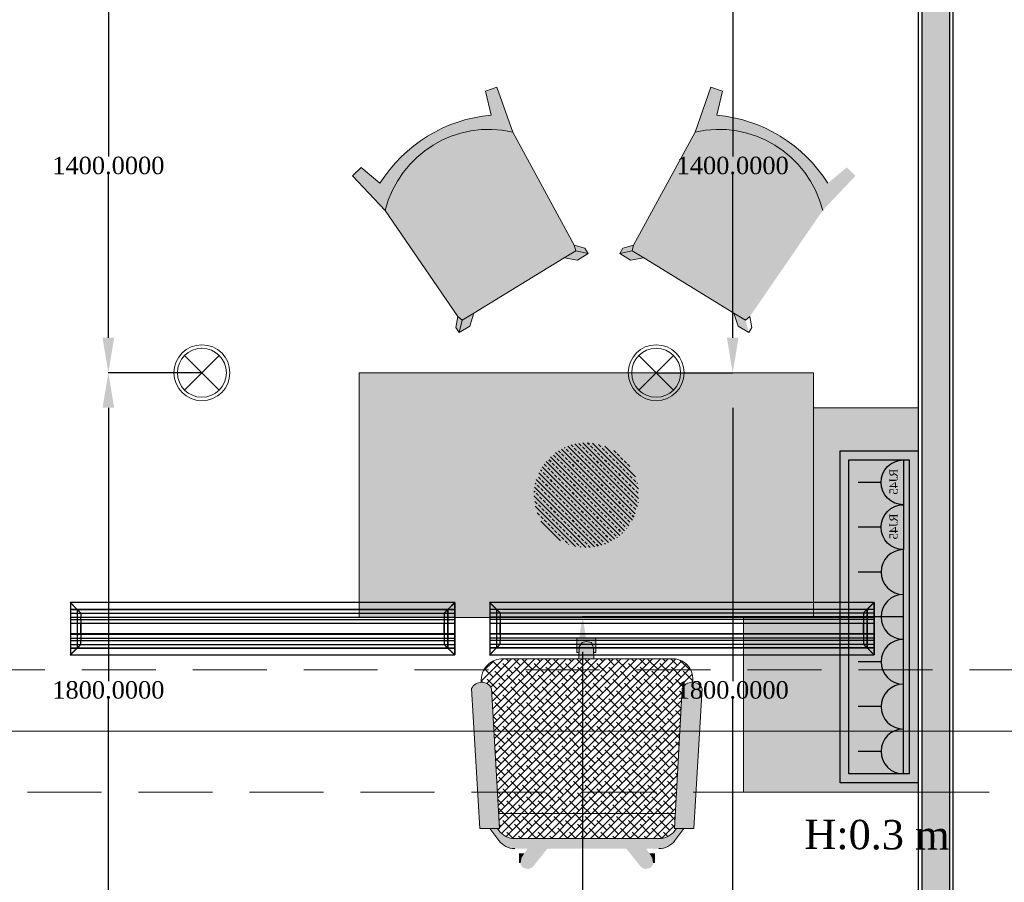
# Model space of a CAD drawing. Header units: millimetres. Extents: x 0 to 88385, y 0 to 41127.
# Tile 120 of 244: x 73546 to 76364, y 14231 to 16698. Entities that reach past the tile are written whole.
import ezdxf
from ezdxf.enums import TextEntityAlignment as Align

# ---------------------------------------------------------------- set-up
doc = ezdxf.new("R2010")
doc.units = ezdxf.units.MM
doc.header["$MEASUREMENT"] = 0
doc.linetypes.add('Dot & Dashed', pattern=[670.277762, 317.5, -176.388889, 0, -176.388874])
doc.linetypes.add('Hidden', pattern=[317.5, 211.666667, -105.833333])
for name, color, linetype in [('- განათება', 7, 'Continuous'), ('- მექანიკური ნაწილი', 7, 'Continuous'), ('- საშტეფცელო როზეტები', 7, 'Continuous'), ('Edges', 7, 'Continuous'), ('New_Structural - Bearing', 7, 'Continuous'), ('Structural - Bearing', 7, 'Continuous'), ('Structural - Grid', 7, 'Continuous')]:
    doc.layers.add(name, color=color, linetype=linetype)
for name, color, linetype, lineweight, true_color in [('New_2D Drafting - General_Pen_No__102', 7, 'Continuous', 13, 0xcccccc), ('New_2D Drafting - General_Pen_No__154', 7, 'Continuous', 20, 0xbd8b17), ('New_2D Drafting - General_Pen_No__161', 7, 'Continuous', 13, 0x6a6a6a), ('New_2D Drafting - General_Pen_No__62', 7, 'Continuous', 20, 0xaaaaaa), ('New_2D Drafting - General_Pen_No__81', 7, 'Continuous', 20, 0x6a6a6a), ('New_2D Drafting - General_Pen_No__82', 7, 'Continuous', 20, 0xaaaaaa), ('New_Interior - Lamp_Pen_No__77', 7, 'Continuous', 20, 0xffeb28), ('New_Structural - Bearing_Pen_No__5', 7, 'Continuous', 25, 0x40a5ff), ('New_Structural - Bearing_Pen_No__57', 7, 'Continuous', 25, 0xdcd214), ('Structural - Bearing_Pen_No__81', 7, 'Continuous', 20, 0x6a6a6a), ('Structural - Grid_Pen_No__81', 7, 'Continuous', 20, 0x6a6a6a)]:
    doc.layers.add(name, color=color, linetype=linetype, lineweight=lineweight, true_color=true_color)
doc.styles.add('GENERATED_STYLE_2', font='txt')
doc.styles.get("Standard").update_dxf_attribs({"font": 'sylfaen.ttf'})
doc.dimstyles.get("Standard").update_dxf_attribs({"dimtxt": 0.18, "dimasz": 0.18, "dimexe": 0.18, "dimexo": 0.0625, "dimgap": 0.09, "dimtad": 0, "dimtih": 1, "dimtoh": 1, "dimdec": 4, "dimzin": 0, "dimdsep": 46, "dimtxsty": 'Standard', "dimcen": 0.09, "dimadec": 0, "dimazin": 0, "dimtfac": 1, "dimtdec": 4, "dimtofl": 0, "dimtmove": 0, "dimatfit": 3, "dimfxl": 1, "dimtolj": 1, "dimtzin": 0, "dimarcsym": 0})
pattern_1 = [(45, (84240.294, 0), (-11.22532, 11.22532), []), (135, (84240.294, 0), (-33.67596, 11.22532), [39.6875, -23.8125])]

# ---------------------------------------------------------------- blocks, each defined once
blk = doc.blocks.new('Wall_51', base_point=(-8122.5, 20888))
at = {"layer": 'New_Structural - Bearing_Pen_No__57', "linetype": 'Continuous', "lineweight": 25, "true_color": 0xdcd214}
blk.add_hatch(color=52, dxfattribs=at).paths.add_polyline_path([(-8112.5, 20788), (-8112.5, 12953.1), (-8032.5, 12953.1), (-8032.5, 20788)])
at = {"layer": 'New_Structural - Bearing_Pen_No__5', "color": 161, "linetype": 'Continuous', "lineweight": 25, "true_color": 0x40a5ff}
for p, q in [((-8112.5, 20788), (-8112.5, 12953.1)), ((-8032.5, 12953.1), (-8032.5, 20788))]:
    blk.add_line(p, q, dxfattribs=at)
at = {"layer": 'New_Structural - Bearing_Pen_No__5', "color": 161, "linetype": 'Continuous', "lineweight": 25, "true_color": 0x40a5ff, "flags": 128}
for points in [[(-8122.5, 20788), (-8122.5, 12953.1)], [(-8022.5, 12953.1), (-8022.5, 20788)]]:
    blk.add_lwpolyline(points, dxfattribs=at)
blk = doc.blocks.new('Standard grid marker')
at = {"layer": 'Structural - Grid_Pen_No__81', "color": 251, "linetype": 'Continuous', "lineweight": 20, "true_color": 0x6a6a6a}
blk.add_line((1000, 0), (51328.1, 0), dxfattribs=at)
at = {"layer": 'Structural - Grid_Pen_No__81', "color": 251, "lineweight": 20, "true_color": 0x6a6a6a, "style": 'GENERATED_STYLE_2'}
for tag, p in [('AC_MarkerText_1_0', (-100, -144)), ('AC_MarkerText_1_1', (52428.1, -144))]:
    blk.add_attdef(tag, text='', height=100, rotation=180, dxfattribs=at).set_placement(p, align=Align.TOP_CENTER)
blk = doc.blocks.new('Beam_10', base_point=(-47008.8, 14663))
at = {"layer": 'Structural - Bearing_Pen_No__81', "color": 251, "linetype": 'Hidden', "lineweight": 20, "true_color": 0x6a6a6a}
for p, q in [((-10833.8, 14838), (-5183.8, 14838)), ((-47183.8, 14488), (1166.2, 14488))]:
    blk.add_line(p, q, dxfattribs=at)
at = {"layer": 'Structural - Bearing_Pen_No__81', "color": 251, "linetype": 'Dot & Dashed', "lineweight": 20, "true_color": 0x6a6a6a}
blk.add_line((-47008.8, 14663), (991.2, 14663), dxfattribs=at)
blk = doc.blocks.new('- საშტეფცელო როზეტი IP22')
at = {"layer": '- საშტეფცელო როზეტები', "color": 5}
for p, q in [((8536.7, 3822.7), (8536.7, 3888.1)), ((8472.6, 3758.6), (8600.9, 3758.6))]:
    blk.add_line(p, q, dxfattribs=at)
blk.add_arc((8536.7, 3758.6), 64.1, 0, 180, dxfattribs=at)
blk = doc.blocks.new('socket')
at = {"layer": '- საშტეფცელო როზეტები', "color": 5}
for p, q in [((0, 64.1), (0, 129.5)), ((-64.1, 0), (64.1, 0))]:
    blk.add_line(p, q, dxfattribs=at)
blk.add_arc((0, 0), 64.1, 0, 180, dxfattribs=at)
at = {"layer": '- საშტეფცელო როზეტები', "color": 1, "insert": (-38.6, 40.2), "char_height": 23.657, "attachment_point": 1}
blk.add_mtext_dynamic_manual_height_columns('{\\fSylfaen|b0|i0|c0|p18;RJ45}', width=4.298, gutter_width=0.0538, heights=[0], dxfattribs=at)
blk = doc.blocks.new('lineardiffplan')
at = {"layer": 'Edges'}
for p, q in [((392.8, 274.9), (392.8, 274.6)), ((393.1, 274.9), (392.8, 274.9)), ((422.8, 244.9), (392.8, 274.9)), ((392.8, 274.6), (392.9, 274.5)), ((392.9, 125.2), (392.9, 274.5)), ((412.4, 255), (392.9, 274.5)), ((1492.8, 255.3), (392.9, 255.3)), ((392.9, 254.9), (1492.8, 254.9)), ((393.1, 274.9), (393.2, 274.8)), ((393.2, 274.8), (412.7, 255.3)), ((412.4, 144.7), (412.4, 255)), ((412.8, 254.6), (412.4, 255)), ((412.7, 255.3), (413.1, 254.9)), ((412.8, 145.1), (412.8, 254.6)), ((412.8, 254.6), (422.8, 244.6)), ((413.1, 254.9), (423.1, 244.9)), ((1472.5, 254.9), (1462.5, 244.9)), ((1462.8, 244.9), (1492.8, 274.9)), ((1462.9, 244.6), (1472.8, 254.5)), ((1472.9, 255.3), (1472.5, 254.9)), ((1472.8, 254.5), (1473.2, 254.9)), ((1472.8, 254.5), (1472.8, 145.3)), ((1472.9, 255.3), (1492.4, 274.8)), ((1473.2, 254.9), (1492.8, 274.5)), ((1473.2, 144.9), (1473.2, 254.9)), ((1492.4, 274.8), (1492.5, 274.9)), ((1492.8, 274.9), (1492.5, 274.9)), ((1492.8, 274.5), (1492.8, 274.9)), ((1492.8, 274.5), (1492.8, 274.5)), ((1492.8, 125.4), (1492.8, 274.5)), ((392.9, 244.9), (1492.8, 244.9)), ((392.9, 233.2), (1492.8, 233.2)), ((392.9, 233), (1492.8, 233)), ((392.9, 226.8), (1492.8, 226.8)), ((392.9, 226.5), (1492.8, 226.5)), ((422.8, 244.6), (422.8, 244.9)), ((422.8, 244.9), (423.1, 244.9)), ((422.8, 244.6), (422.8, 244.6)), ((422.8, 244.6), (422.8, 233.2)), ((422.8, 233), (422.8, 233.2)), ((422.8, 226.8), (422.8, 233)), ((422.8, 226.5), (422.8, 226.8)), ((422.8, 214.9), (422.8, 226.5)), ((423.1, 244.9), (423.1, 244.9)), ((1462.5, 244.9), (1462.5, 244.9)), ((1462.5, 244.9), (1462.8, 244.9)), ((1462.8, 244.9), (1462.9, 244.6)), ((1462.8, 244.5), (1462.9, 244.6)), ((1462.8, 233.2), (1462.8, 244.5)), ((1462.8, 233), (1462.8, 233.2)), ((1462.8, 226.8), (1462.8, 233)), ((1462.8, 226.5), (1462.8, 226.8)), ((1462.8, 214.9), (1462.8, 226.5)), ((392.9, 214.9), (1492.8, 214.9)), ((1492.8, 214.8), (392.9, 214.8)), ((422.4, 214.9), (422.3, 214.9)), ((422.8, 214.9), (422.4, 214.9)), ((422.8, 184.9), (422.8, 214.9)), ((423.2, 214.9), (422.8, 214.9)), ((423.2, 214.8), (422.8, 214.9)), ((423.2, 214.8), (423.2, 214.9)), ((423.2, 214.8), (423.2, 184.9)), ((1462.8, 214.9), (1462.4, 214.9)), ((1462.4, 214.9), (1462.4, 214.8)), ((1462.8, 214.9), (1462.4, 214.8)), ((1462.4, 184.9), (1462.4, 214.8)), ((1462.8, 214.9), (1462.8, 184.9)), ((1462.8, 214.9), (1463.2, 214.9)), ((1463.2, 214.9), (1463.3, 214.9)), ((1492.8, 184.9), (392.9, 184.9)), ((392.9, 173.2), (1492.8, 173.2)), ((392.9, 173), (1492.8, 173)), ((422.4, 184.9), (422.3, 184.9)), ((422.8, 184.9), (422.4, 184.9)), ((422.8, 184.9), (423.2, 184.9)), ((422.8, 173.2), (422.8, 184.9)), ((422.8, 173), (422.8, 173.2)), ((422.8, 173), (422.8, 166.8)), ((1462.4, 184.9), (1462.8, 184.9)), ((1462.8, 173.2), (1462.8, 184.9)), ((1463.2, 184.9), (1462.8, 184.9)), ((1462.8, 173), (1462.8, 173.2)), ((1462.8, 166.8), (1462.8, 173)), ((1463.2, 184.9), (1463.3, 184.9)), ((392.8, 124.9), (422.8, 154.9)), ((392.9, 166.8), (1492.8, 166.8)), ((392.9, 166.5), (1492.8, 166.5)), ((392.9, 154.9), (1492.8, 154.9)), ((1492.8, 144.9), (392.9, 144.9)), ((392.9, 125.2), (412.4, 144.7)), ((392.9, 144.5), (1492.8, 144.5)), ((412.7, 144.5), (393.2, 124.9)), ((412.8, 145.1), (412.4, 144.7)), ((412.7, 144.5), (413.1, 144.9)), ((412.8, 145.1), (422.8, 155.1)), ((423.1, 154.8), (413.1, 144.9)), ((422.8, 166.5), (422.8, 166.8)), ((422.8, 155.1), (422.8, 166.5)), ((422.8, 154.9), (422.8, 155.1)), ((422.8, 155.1), (422.8, 155.1)), ((423.1, 154.8), (422.8, 154.9)), ((423.1, 154.8), (423.1, 154.9)), ((1462.5, 154.8), (1462.4, 154.9)), ((1462.8, 154.9), (1462.5, 154.8)), ((1462.5, 154.8), (1472.4, 144.9)), ((1462.8, 166.5), (1462.8, 166.8)), ((1462.8, 155.3), (1462.8, 166.5)), ((1462.9, 155.2), (1462.8, 155.3)), ((1462.9, 155.2), (1462.8, 154.9)), ((1462.8, 154.9), (1492.8, 124.9)), ((1472.8, 145.3), (1462.9, 155.2)), ((1472.4, 144.9), (1472.8, 144.5)), ((1473.2, 144.9), (1472.8, 145.3)), ((1472.8, 144.5), (1492.4, 124.9)), ((1473.2, 144.9), (1492.8, 125.4)), ((392.9, 125.2), (392.8, 125.1)), ((392.8, 125.1), (392.8, 124.9)), ((392.8, 124.9), (393.1, 124.9)), ((393.2, 124.9), (393.1, 124.9)), ((1492.4, 124.9), (1492.8, 124.9)), ((1492.4, 124.9), (1492.4, 124.9)), ((1492.8, 125.3), (1492.8, 125.4)), ((1492.8, 124.9), (1492.8, 125.3))]:
    blk.add_line(p, q, dxfattribs=at)
blk.add_lwpolyline([(393.2, 274.8), (1492.8, 274.8), (1492.8, 124.9), (393.2, 124.9)], close=True, dxfattribs=at)
blk = doc.blocks.new('Recessed Spot')
at = {"layer": 'New_Interior - Lamp_Pen_No__77', "color": 2, "linetype": 'Continuous', "lineweight": 20, "true_color": 0xffeb28}
for q in [(-49.5, 49.5), (49.5, 49.5), (-49.5, -49.5), (49.5, -49.5)]:
    blk.add_line((0, 0), q, dxfattribs=at)
at = {"layer": 'New_Interior - Lamp_Pen_No__77', "color": 2, "linetype": 'Continuous', "lineweight": 20, "true_color": 0xffeb28, "flags": 128}
blk.add_lwpolyline([(80, 0, 1), (-80, 0, 1)], format="xyb", close=True, dxfattribs=at)
at = {"layer": 'New_Interior - Lamp_Pen_No__77', "color": 2, "linetype": 'Continuous', "lineweight": 20, "true_color": 0xffeb28}
blk.add_circle((0, 0), 70, dxfattribs=at)
blk = doc.blocks.new('*D562')
at = {"layer": '- საშტეფცელო როზეტები', "color": 0, "lineweight": -2, "transparency": 16777216}
for p, q in [((76075.3, 14989.8), (75157, 14989.8)), ((75157.2, 14889.8), (75157.2, 14180.2)), ((75157.2, 13053.1), (75157.2, 14128.8)), ((76071.1, 12953.1), (75157, 12953.1))]:
    blk.add_line(p, q, dxfattribs=at)
at = {"layer": '- საშტეფცელო როზეტები', "color": 0, "transparency": 16777216}
for points in [[(75140.5, 14889.8), (75173.8, 14889.8), (75157.2, 14989.8)], [(75140.5, 13053.1), (75173.8, 13053.1), (75157.2, 12953.1)]]:
    blk.add_solid(points, dxfattribs=at)
at = {"layer": 'Defpoints', "color": 0, "transparency": 16777216}
for p in [(75157.2, 14989.8), (76075.4, 14989.8), (76071.2, 12953.1)]:
    blk.add_point(p, dxfattribs=at)
at = {"layer": '- საშტეფცელო როზეტები', "color": 0, "transparency": 16777216, "insert": (75157.2, 14154.5), "char_height": 50, "attachment_point": 5}
blk.add_mtext('\\A1;{\\fSylfaen|b0|i0|c0|p18;2036.6974}', dxfattribs=at)
blk = doc.blocks.new('*D987')
at = {"layer": '- განათება', "color": 0, "lineweight": -2, "transparency": 16777216}
for p, q in [((75367.8, 15688), (75586.9, 15688)), ((75586.7, 15588), (75586.7, 14806.1)), ((75586.7, 13988), (75586.7, 14754.8)), ((75367.8, 13888), (75586.9, 13888))]:
    blk.add_line(p, q, dxfattribs=at)
at = {"layer": '- განათება', "color": 0, "transparency": 16777216}
for points in [[(75570.1, 15588), (75603.4, 15588), (75586.7, 15688)], [(75570.1, 13988), (75603.4, 13988), (75586.7, 13888)]]:
    blk.add_solid(points, dxfattribs=at)
at = {"layer": 'Defpoints', "color": 0, "transparency": 16777216}
for p in [(75367.7, 15688), (75367.7, 13888), (75586.7, 13888)]:
    blk.add_point(p, dxfattribs=at)
at = {"layer": '- განათება', "color": 0, "transparency": 16777216, "insert": (75586.7, 14780.4), "char_height": 50, "attachment_point": 5}
blk.add_mtext('\\A1;{\\fSylfaen|b0|i0|c0|p18;1800.0000}', dxfattribs=at)
blk = doc.blocks.new('*D988')
at = {"layer": '- განათება', "color": 0, "lineweight": -2, "transparency": 16777216}
for p, q in [((74067.7, 15688), (73799.8, 15688)), ((73800, 15588), (73800, 14806.1)), ((73800, 13988), (73800, 14754.8)), ((74067.7, 13888), (73799.8, 13888))]:
    blk.add_line(p, q, dxfattribs=at)
at = {"layer": '- განათება', "color": 0, "transparency": 16777216}
for points in [[(73783.3, 15588), (73816.7, 15588), (73800, 15688)], [(73783.3, 13988), (73816.7, 13988), (73800, 13888)]]:
    blk.add_solid(points, dxfattribs=at)
at = {"layer": 'Defpoints', "color": 0, "transparency": 16777216}
for p in [(74067.7, 15688), (73800, 13888), (74067.7, 13888)]:
    blk.add_point(p, dxfattribs=at)
at = {"layer": '- განათება', "color": 0, "transparency": 16777216, "insert": (73800, 14780.4), "char_height": 50, "attachment_point": 5}
blk.add_mtext('\\A1;{\\fSylfaen|b0|i0|c0|p18;1800.0000}', dxfattribs=at)
blk = doc.blocks.new('*D989')
at = {"layer": '- განათება', "color": 0, "lineweight": -2, "transparency": 16777216}
for p, q in [((74067.7, 17088), (73799.8, 17088)), ((73800, 16988), (73800, 16306.1)), ((73800, 15788), (73800, 16254.8)), ((74067.7, 15688), (73799.8, 15688))]:
    blk.add_line(p, q, dxfattribs=at)
at = {"layer": '- განათება', "color": 0, "transparency": 16777216}
for points in [[(73783.3, 16988), (73816.7, 16988), (73800, 17088)], [(73783.3, 15788), (73816.7, 15788), (73800, 15688)]]:
    blk.add_solid(points, dxfattribs=at)
at = {"layer": 'Defpoints', "color": 0, "transparency": 16777216}
for p in [(74067.7, 17088), (73800, 15688), (74067.7, 15688)]:
    blk.add_point(p, dxfattribs=at)
at = {"layer": '- განათება', "color": 0, "transparency": 16777216, "insert": (73800, 16280.4), "char_height": 50, "attachment_point": 5}
blk.add_mtext('\\A1;{\\fSylfaen|b0|i0|c0|p18;1400.0000}', dxfattribs=at)
blk = doc.blocks.new('*D974')
at = {"layer": '- განათება', "color": 0, "lineweight": -2, "transparency": 16777216}
for p, q in [((75367.8, 17088), (75586.9, 17088)), ((75586.7, 16988), (75586.7, 16306.1)), ((75586.7, 15788), (75586.7, 16254.8)), ((75367.8, 15688), (75586.9, 15688))]:
    blk.add_line(p, q, dxfattribs=at)
at = {"layer": '- განათება', "color": 0, "transparency": 16777216}
for points in [[(75570.1, 16988), (75603.4, 16988), (75586.7, 17088)], [(75570.1, 15788), (75603.4, 15788), (75586.7, 15688)]]:
    blk.add_solid(points, dxfattribs=at)
at = {"layer": 'Defpoints', "color": 0, "transparency": 16777216}
for p in [(75367.7, 17088), (75367.7, 15688), (75586.7, 15688)]:
    blk.add_point(p, dxfattribs=at)
at = {"layer": '- განათება', "color": 0, "transparency": 16777216, "insert": (75586.7, 16280.4), "char_height": 50, "attachment_point": 5}
blk.add_mtext('\\A1;{\\fSylfaen|b0|i0|c0|p18;1400.0000}', dxfattribs=at)

msp = doc.modelspace()

# ---------------------------------------------------------------- hatches: boundary and pattern name
at = {"layer": '- განათება', "linetype": 'Continuous', "lineweight": 35}
h = msp.add_hatch(dxfattribs=at)
h.set_pattern_fill('ANSI33', color=30, style=0, pattern_type=2)
h.set_pattern_definition([(135, (3747622.924, 2300512.415), (13.25825215, 13.25825215), []), (135, (3747609.665, 2300512.415), (13.25825215, 13.25825215), [9.375, -4.6875])])
h.paths.add_polyline_path([(75317.74478, 15337.98097, -1), (75017.74478, 15337.98097, -1)])
at = {"layer": 'New_2D Drafting - General_Pen_No__102', "linetype": 'Continuous', "lineweight": 13, "true_color": 0xcccccc}
h = msp.add_hatch(dxfattribs=at)
h.set_pattern_fill('ANSI38', color=254, style=0, pattern_type=2)
h.set_pattern_definition(pattern_1)
h.paths.add_polyline_path([(74866.7718, 14808.2533), (74867.07436, 14802.80946, -0.3008724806), (74896.65838, 14784.5756), (74916.51313, 14427.19189), (75422.50473, 14426.95034), (75442.3729, 14784.5774, -0.3008761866), (75471.95736, 14802.81124), (75472.34093, 14809.71525, 0.4305604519), (75415.28602, 14870.0272), (74923.12606, 14870.0272, 0.3820752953)])
h = msp.add_hatch(dxfattribs=at)
h.set_pattern_fill('ANSI38', color=254, style=0, pattern_type=2)
h.set_pattern_definition(pattern_1)
h.paths.add_polyline_path([(74918.89541, 14384.31109), (74913.34035, 14384.31109), (74917.62396, 14378.59903, 0.2381735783), (74963.79281, 14355.74148), (75375.6917, 14355.74148, 0.2360732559), (75421.40667, 14378.59954), (75425.6917, 14384.31292), (75420.13599, 14384.31291), (75422.50473, 14426.95034), (74916.51313, 14427.19189)])
at = {"layer": 'New_2D Drafting - General_Pen_No__154', "linetype": 'Continuous', "lineweight": 20, "true_color": 0xbd8b17}
msp.add_hatch(color=42, dxfattribs=at).paths.add_polyline_path([(75617.74478, 14987.98097), (75617.74478, 14487.98097), (76117.74478, 14487.98097), (76117.74478, 15587.98097), (75817.74478, 15587.98097), (75817.74478, 14987.98097)])
at = {"layer": 'New_2D Drafting - General_Pen_No__81', "linetype": 'Continuous', "lineweight": 0, "true_color": 0x1a1a1a}
for points in [[(74592.02312, 16152.4552), (74498.59818, 16251.11508), (74523.33074, 16275.33363), (74577.29845, 16230.13799, -0.2330269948), (74895.09242, 16424.87211), (74879.32686, 16493.47682), (74912.13462, 16504.51716), (74957.62116, 16376.48214, 0.4066685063)], [(75844.43565, 16152.4552), (75937.86058, 16251.11508), (75913.12802, 16275.33363), (75859.16031, 16230.13799, 0.2330269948), (75541.36634, 16424.87211), (75557.1319, 16493.47682), (75524.32415, 16504.51716), (75478.8376, 16376.48214, -0.4066685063)], [(75133.34073, 16053.06249), (75137.31414, 16037.03105), (74812.88258, 15838.22962), (74800.40285, 15849.04866), (74592.02312, 16152.4552, -0.4066685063), (74957.62116, 16376.48214)], [(75303.11803, 16053.06249), (75299.14462, 16037.03105), (75623.57619, 15838.22962), (75636.05591, 15849.04866), (75844.43565, 16152.4552, 0.4066685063), (75478.8376, 16376.48214)], [(75104.11625, 16016.68843), (75137.31414, 16037.03105), (75172.94068, 16029.16314), (75142.37694, 16010.43464)], [(75137.31414, 16037.03105), (75133.34073, 16053.06249), (75163.90507, 16043.9087), (75172.94068, 16029.16314)], [(75299.14462, 16037.03105), (75303.11803, 16053.06249), (75272.55369, 16043.9087), (75263.51808, 16029.16314)], [(75332.34251, 16016.68843), (75299.14462, 16037.03105), (75263.51808, 16029.16314), (75294.08183, 16010.43464)], [(74800.40285, 15849.04866), (74812.88258, 15838.22962), (74803.71716, 15802.91462), (74794.68155, 15817.66017)], [(74812.88258, 15838.22962), (74846.08047, 15858.57224), (74834.2809, 15821.64312), (74803.71716, 15802.91462)], [(75623.57619, 15838.22962), (75590.3783, 15858.57224), (75602.17786, 15821.64312), (75632.74161, 15802.91462)]]:
    msp.add_hatch(color=250, dxfattribs=at).paths.add_polyline_path(points)
at = {"layer": 'New_2D Drafting - General_Pen_No__81', "linetype": 'Continuous', "lineweight": 20, "true_color": 0x6a6a6a}
for points in [[(75140.80836, 14887.46625), (75146.61103, 14887.46625), (75147.28716, 14904.36952), (75156.05471, 14916.05959), (75167.74478, 14918.98211), (75182.35736, 14916.05959), (75188.2024, 14901.44701), (75188.78493, 14887.46625), (75194.68119, 14887.46625), (75194.68119, 14928.59862), (75140.80836, 14928.59862)], [(75147.28716, 14904.36952), (75145.91347, 14870.0272), (75189.51155, 14870.0272), (75188.2024, 14901.44701), (75182.35736, 14916.05959), (75167.74478, 14918.98211), (75156.05471, 14916.05959)], [(74863.3399, 14384.31109), (74918.89541, 14384.31109), (74896.65838, 14784.5756, 0.6387631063), (74839.51554, 14784.57516)], [(75420.13599, 14384.31291), (75475.6917, 14384.31294), (75499.51574, 14784.57695, 0.6387631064), (75442.3729, 14784.5774)], [(74913.34035, 14384.31109), (74891.91132, 14384.31109), (74917.62534, 14350.02577, 0.2381394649), (74963.78772, 14327.17002), (75375.69171, 14327.17006, 0.2360689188), (75421.40612, 14350.02737), (75447.12026, 14384.31293), (75425.6917, 14384.31292), (75421.40667, 14378.59954, -0.2360732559), (75375.6917, 14355.74148), (74962.88698, 14355.74148, -0.2339896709), (74917.62396, 14378.59903)], [(74979.32831, 14283.21121), (74982.25083, 14277.36617), (74988.09586, 14271.52114), (75002.70844, 14268.59862), (75014.39851, 14274.44366), (75056.57961, 14327.17003), (74999.34852, 14327.17002), (74982.25083, 14300.74631)], [(75324.18528, 14274.44366), (75335.87535, 14268.59862), (75350.48793, 14271.52114), (75356.33296, 14277.36617), (75359.25548, 14283.21121), (75356.33296, 14300.74631), (75339.23523, 14327.17008), (75282.00415, 14327.17007)], [(74974.68667, 14286.13373), (74979.8154, 14286.13373), (74982.25083, 14300.74631), (74990.76051, 14313.89763), (74974.68667, 14313.89763)], [(75356.33296, 14300.74631), (75358.76839, 14286.13373), (75363.89712, 14286.13373), (75363.89712, 14313.89763), (75347.82328, 14313.89763)]]:
    msp.add_hatch(color=251, dxfattribs=at).paths.add_polyline_path(points)
at = {"layer": 'New_2D Drafting - General_Pen_No__82', "linetype": 'Continuous', "lineweight": 20, "true_color": 0xaaaaaa}
msp.add_hatch(color=253, dxfattribs=at).paths.add_polyline_path([(74517.74478, 14987.98097), (75817.74478, 14987.98097), (75817.74478, 15687.98098), (74517.74478, 15687.98098)])

# ---------------------------------------------------------------- linework, layer by layer
at = {"layer": '- საშტეფცელო როზეტები', "color": 5}
for points in [[(75893.80647, 14515.12766), (75893.80647, 15464.37747), (76117.74478, 15464.37747), (76117.74478, 14515.12766)], [(75919.49705, 14540.81823), (75919.49705, 15438.6869), (76092.0542, 15438.6869), (76092.0542, 14540.81823)]]:
    msp.add_lwpolyline(points, close=True, dxfattribs=at)
at = {"layer": 'New_2D Drafting - General_Pen_No__161', "color": 251, "linetype": 'Continuous', "lineweight": 13, "true_color": 0x6a6a6a, "flags": 128}
for points in [[(74895.09242, 16424.87211, 0.2330269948), (74577.29845, 16230.13799)], [(75541.36634, 16424.87211, -0.2330269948), (75859.16031, 16230.13799)], [(74957.62116, 16376.48214, 0.4066685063), (74592.02312, 16152.4552)], [(75478.8376, 16376.48214, -0.4066685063), (75844.43565, 16152.4552)]]:
    msp.add_lwpolyline(points, format="xyb", dxfattribs=at)
for points in [[(75133.34073, 16053.06249), (74957.62116, 16376.48214)], [(75303.11803, 16053.06249), (75478.8376, 16376.48214)], [(74592.02312, 16152.4552), (74498.59818, 16251.11508), (74523.33074, 16275.33363), (74577.29845, 16230.13799)], [(74800.40285, 15849.04866), (74592.02312, 16152.4552)], [(75133.34073, 16053.06249), (75137.31414, 16037.03105), (75104.11625, 16016.68843), (74846.08047, 15858.57224), (74812.88258, 15838.22962), (74800.40285, 15849.04866)], [(75133.34073, 16053.06249), (75163.90507, 16043.9087), (75172.94068, 16029.16314), (75142.37694, 16010.43464), (75104.11625, 16016.68843)], [(75172.94068, 16029.16314), (75137.31414, 16037.03105)], [(75303.11803, 16053.06249), (75272.55369, 16043.9087), (75263.51808, 16029.16314), (75294.08183, 16010.43464), (75332.34251, 16016.68843)], [(75263.51808, 16029.16314), (75299.14462, 16037.03105)], [(75303.11803, 16053.06249), (75299.14462, 16037.03105), (75332.34251, 16016.68843), (75590.3783, 15858.57224), (75623.57619, 15838.22962), (75636.05591, 15849.04866)], [(74800.40285, 15849.04866), (74794.68155, 15817.66017), (74803.71716, 15802.91462), (74834.2809, 15821.64312), (74846.08047, 15858.57224)], [(74803.71716, 15802.91462), (74812.88258, 15838.22962)], [(75636.05591, 15849.04866), (75641.77722, 15817.66017), (75632.74161, 15802.91462), (75602.17786, 15821.64312), (75590.3783, 15858.57224)]]:
    msp.add_lwpolyline(points, dxfattribs=at)
at = {"layer": 'New_2D Drafting - General_Pen_No__62', "color": 253, "linetype": 'Continuous', "lineweight": 20, "true_color": 0xaaaaaa}
for p, q in [((75140.80836, 14928.59862), (75194.68119, 14928.59862)), ((75140.80836, 14928.59862), (75194.68119, 14928.59862)), ((75140.80836, 14928.38149), (75140.80836, 14887.46625)), ((75140.80836, 14928.38149), (75140.80836, 14887.46625)), ((75147.28716, 14904.36952), (75156.05471, 14916.05959)), ((75147.28716, 14904.36952), (75156.05471, 14916.05959)), ((75156.05471, 14916.05959), (75167.74478, 14918.98211)), ((75156.05471, 14916.05959), (75167.74478, 14918.98211)), ((75167.74478, 14918.98211), (75182.35736, 14916.05959)), ((75167.74478, 14918.98211), (75182.35736, 14916.05959)), ((75182.35736, 14916.05959), (75188.2024, 14901.44701)), ((75182.35736, 14916.05959), (75188.2024, 14901.44701)), ((75194.68119, 14928.38149), (75194.68119, 14887.46625)), ((75194.68119, 14928.38149), (75194.68119, 14887.46625)), ((75140.80836, 14887.46625), (75146.61103, 14887.46625)), ((75140.80836, 14887.46625), (75146.61103, 14887.46625)), ((75145.91347, 14870.0272), (75147.28716, 14904.36952)), ((75145.91347, 14870.0272), (75147.28716, 14904.36952)), ((75188.2024, 14901.44701), (75189.51155, 14870.0272)), ((75188.2024, 14901.44701), (75189.51155, 14870.0272)), ((75194.68119, 14887.46625), (75188.78493, 14887.46625)), ((75194.68119, 14887.46625), (75188.78493, 14887.46625)), ((74923.12606, 14870.0272), (75415.28602, 14870.0272)), ((74923.12606, 14870.0272), (75415.28602, 14870.0272)), ((74866.69067, 14809.71309), (74867.07432, 14802.81)), ((74866.69067, 14809.71309), (74867.07432, 14802.81)), ((75472.34082, 14809.71488), (75471.95739, 14802.8118)), ((75472.34082, 14809.71488), (75471.95739, 14802.8118)), ((74839.51564, 14784.57358), (74863.3399, 14384.31109)), ((74839.51564, 14784.57358), (74863.3399, 14384.31109)), ((74896.6585, 14784.57358), (74918.89541, 14384.31109)), ((74896.6585, 14784.57358), (74918.89541, 14384.31109)), ((75442.37279, 14784.57537), (75420.13599, 14384.31291)), ((75442.37279, 14784.57537), (75420.13599, 14384.31291)), ((75499.51564, 14784.57537), (75475.6917, 14384.31294)), ((75499.51564, 14784.57537), (75475.6917, 14384.31294)), ((75422.50502, 14426.95034), (74916.51313, 14427.19189)), ((75422.50502, 14426.95034), (74916.51313, 14427.19189)), ((74863.3399, 14384.31109), (74918.89541, 14384.31109)), ((74863.3399, 14384.31109), (74918.89541, 14384.31109)), ((74917.62544, 14350.02503), (74891.91132, 14384.31109)), ((74917.62544, 14350.02503), (74891.91132, 14384.31109)), ((74917.62562, 14378.59682), (74913.34008, 14384.31144)), ((74917.62562, 14378.59682), (74913.34008, 14384.31144)), ((75475.6917, 14384.31294), (75420.13599, 14384.31291)), ((75475.6917, 14384.31294), (75420.13599, 14384.31291)), ((75421.40593, 14350.02688), (75447.12027, 14384.31294)), ((75421.40593, 14350.02688), (75447.12027, 14384.31294)), ((75421.40593, 14378.59831), (75425.6917, 14384.31291)), ((75421.40593, 14378.59831), (75425.6917, 14384.31291)), ((75375.6917, 14355.74148), (74962.88698, 14355.74148)), ((75375.6917, 14355.74148), (74962.88698, 14355.74148))]:
    msp.add_line(p, q, dxfattribs=at)
at = {"layer": 'New_2D Drafting - General_Pen_No__62', "color": 253, "linetype": 'Continuous', "lineweight": 20, "true_color": 0xaaaaaa, "flags": 128}
for points in [[(74957.62116, 16376.48214), (74912.13462, 16504.51716), (74879.32686, 16493.47682), (74895.09242, 16424.87211)], [(75478.8376, 16376.48214), (75524.32415, 16504.51716), (75557.1319, 16493.47682), (75541.36634, 16424.87211)], [(75817.74478, 15587.98097), (76117.74478, 15587.98097), (76117.74478, 14487.98097), (75617.74478, 14487.98097), (75617.74478, 14987.98097)]]:
    msp.add_lwpolyline(points, dxfattribs=at)
msp.add_lwpolyline([(74517.74478, 15687.98097), (74517.74478, 14987.98097), (75817.74478, 14987.98097), (75817.74478, 15687.98097)], close=True, dxfattribs=at)
at = {"layer": 'New_2D Drafting - General_Pen_No__62', "color": 253, "linetype": 'Continuous', "lineweight": 20, "true_color": 0xaaaaaa}
for centre, radius, start, end in [((74929.46834, 14807.64935), 62.69945, 95.80560589, 181.0106651), ((74929.46834, 14807.64935), 62.69945, 95.80560589, 181.0106651), ((75415.28602, 14812.88434), 57.14286, 356.82016, 90.000023), ((75415.28602, 14812.88434), 57.14286, 356.82016, 90.000023), ((74868.08707, 14771.33592), 31.48983, 24.862139, 155.137894), ((74868.08707, 14771.33592), 31.48983, 24.862139, 155.137894), ((75470.94422, 14771.33771), 31.48983, 24.862139, 155.137894), ((75470.94422, 14771.33771), 31.48983, 24.862139, 155.137894), ((74963.3399, 14412.88255), 57.14286, 216.869919, 270.000031), ((74963.3399, 14412.88255), 57.14286, 216.869919, 270.000031), ((75375.6917, 14412.88434), 57.14286, 270.000031, 323.130127), ((75375.6917, 14412.88434), 57.14286, 270.000031, 323.130127), ((74963.3399, 14384.31112), 57.14286, 216.869919, 270.000031), ((74963.3399, 14384.31112), 57.14286, 216.869919, 270.000031), ((75375.6917, 14384.31291), 57.14286, 270.000031, 323.130127), ((75375.6917, 14384.31291), 57.14286, 270.000031, 323.130127)]:
    msp.add_arc(centre, radius, start, end, dxfattribs=at)

# ---------------------------------------------------------------- block references
at = {"layer": '- განათება', "color": 2, "linetype": 'Continuous', "lineweight": 20, "true_color": 0xffeb28, "zscale": 1000}
for p in [(74067.74478, 15687.98097), (75367.74478, 15687.98097)]:
    msp.add_blockref('Recessed Spot', p, dxfattribs=at)
at = {"layer": '- მექანიკური ნაწილი', "xscale": -1, "rotation": 180}
for p in [(73298.25472, 15155.67312), (74498.3265, 15156.17795)]:
    msp.add_blockref('lineardiffplan', p, dxfattribs=at)
at = {"layer": '- საშტეფცელო როზეტები', "xscale": -1, "rotation": 90}
for p in [(76075.40993, 15374.55342), (76075.40993, 15246.28647)]:
    msp.add_blockref('socket', p, dxfattribs=at)
at = {"layer": '- საშტეფცელო როზეტები', "rotation": 90}
for p in [(79833.96692, 6581.27792), (79833.96692, 6453.01097), (79833.96692, 6324.74402), (79833.96692, 6196.47706), (79833.96692, 6068.21011)]:
    msp.add_blockref('- საშტეფცელო როზეტი IP22', p, dxfattribs=at)
at = {"layer": 'New_Structural - Bearing', "color": 7, "lineweight": 35}
msp.add_blockref('Wall_51', (76117.74478, 20887.98097), dxfattribs=at)
at = {"layer": 'Structural - Bearing', "color": 251, "lineweight": 20, "true_color": 0x6a6a6a}
msp.add_blockref('Beam_10', (37231.5059, 14662.98097), dxfattribs=at)
at = {"layer": 'Structural - Grid', "color": 8, "linetype": 'Continuous', "lineweight": 15, "zscale": 1000, "rotation": 180}
msp.add_blockref('Standard grid marker', (88184.57817, 14662.98097), dxfattribs=at)

# ---------------------------------------------------------------- texts
at = {"layer": '- საშტეფცელო როზეტები', "color": 5, "insert": (76207.57481, 14407.83935), "char_height": 83.964469, "attachment_point": 3, "rotation": 359.68932566}
msp.add_mtext_dynamic_manual_height_columns('H:0.3 m', width=710.9466492, gutter_width=1.70068, heights=[0], dxfattribs=at)

# ---------------------------------------------------------------- dimensions: what is measured, and where the dimension line sits
at = {"layer": '- განათება', "color": 1}
for base, p1, p2, picture, middle in [((73800.00981, 15687.98097), (74067.74478, 17087.98097), (74067.74478, 15687.98097), '*D989', (73800.00981, 16280.41604)), ((75586.73888, 15687.98097), (75367.74478, 17087.98097), (75367.74478, 15687.98097), '*D974', (75586.73888, 16280.41604)), ((73800.00981, 13887.98097), (74067.74478, 15687.98097), (74067.74478, 13887.98097), '*D988', (73800.00981, 14780.41604)), ((75586.73888, 13887.98097), (75367.74478, 15687.98097), (75367.74478, 13887.98097), '*D987', (75586.73888, 14780.41604))]:
    dim = msp.add_linear_dim(base=base, p1=p1, p2=p2, angle=270, text='{\\fSylfaen|b0|i0|c0|p18;<>}', dimstyle='Standard', override={"dimtxt": 50, "dimasz": 100}, dxfattribs=at)
    dim.commit()
    dim.dimension.update_dxf_attribs({"geometry": picture, "text_midpoint": middle, "dimtype": 160})
at = {"layer": '- საშტეფცელო როზეტები', "color": 1}
dim = msp.add_linear_dim(base=(75157.17838, 14989.75257), p1=(76071.17838, 12953.05519), p2=(76075.40993, 14989.75257), angle=90, text='{\\fSylfaen|b0|i0|c0|p18;<>}', dimstyle='Standard', override={"dimtxt": 50, "dimasz": 100}, dxfattribs=at)
dim.commit()
dim.dimension.update_dxf_attribs({"geometry": '*D562', "text_midpoint": (75157.17838, 14154.5), "dimtype": 160})

doc.saveas('drawing.dxf')
